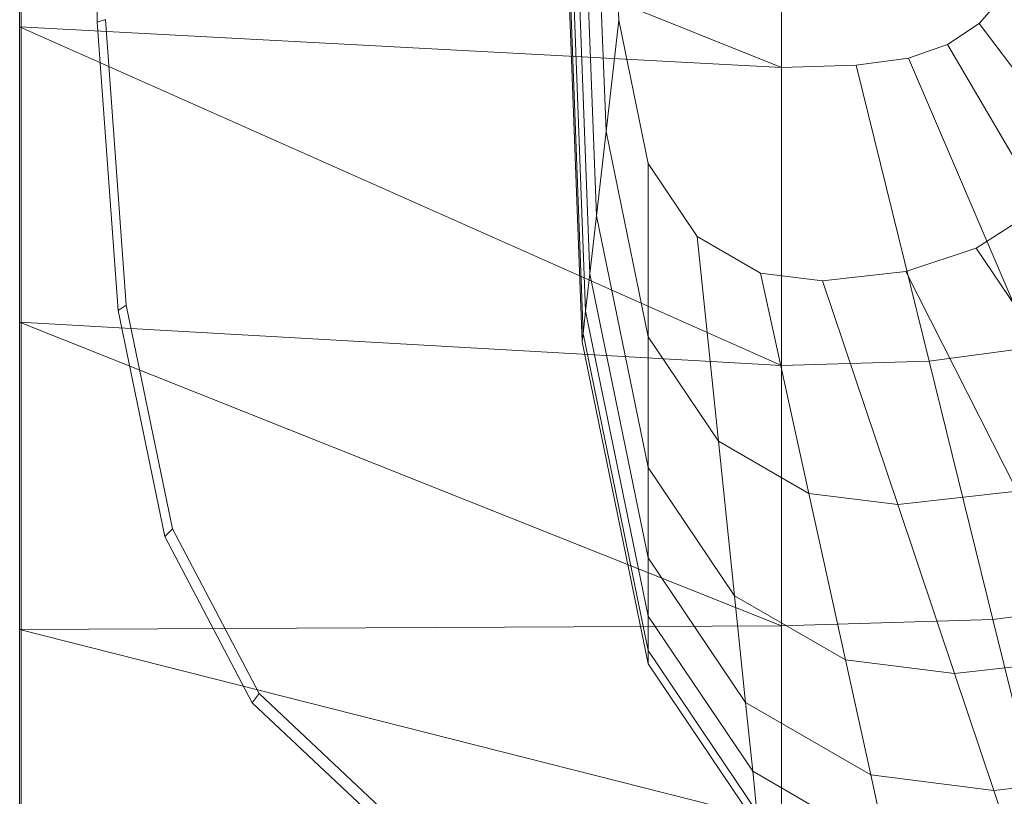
# Model space of a CAD drawing. Header units: metres. Extents: x 397.7 to 427.5, y 12.7 to 28.4.
# Tile 26 of 59: x 404.467 to 404.6, y 27.151 to 27.256. Entities that reach past the tile are written whole.
import ezdxf

# ---------------------------------------------------------------- set-up
doc = ezdxf.new("R2010")
doc.units = ezdxf.units.M
for name, color, linetype, lineweight in [('02_MOBILIARIO', 7, 'Continuous', 18), ('A-DETL-____-MBND', 7, 'Continuous', 18), ('A-GENM-____-OTLN', 7, 'Continuous', 18)]:
    doc.layers.add(name, color=color, linetype=linetype, lineweight=lineweight)

# ---------------------------------------------------------------- blocks, each defined once
blk = doc.blocks.new('Family - LONDR55-XX_ZZ-ARQ-CAA-M3D-Londres55-152769-05_ENLLUMENAT_P2')
at = {"layer": 'A-GENM-____-OTLN', "color": 253, "true_color": 0xaaaaaa}
for p, q in [((0, 0), (0.6, 0)), ((0.6, 0), (0, 0))]:
    blk.add_line(p, q, dxfattribs=at)
blk = doc.blocks.new('Family - Mirall P2-152770-05_ENLLUMENAT_P2')
blk.add_blockref('Family - LONDR55-XX_ZZ-ARQ-CAA-M3D-Londres55-152769-05_ENLLUMENAT_P2', (0, 0))
blk = doc.blocks.new('Family - Rentamans P2-153289-05_ENLLUMENAT_P2')
at = {"layer": 'A-DETL-____-MBND', "color": 253, "true_color": 0xaaaaaa}
for p, q in [((0, 0.36146), (0, 0.00406)), ((0, 0.18276), (0, 0.14702)), ((0, 0.18276), (0.10273, 0.14157)), ((0.01046, 0.14766), (0.00965, 0.18276)), ((0.07584, 0.10456), (0.07287, 0.18276)), ((0.07598, 0.10571), (0.07304, 0.18276)), ((0.07689, 0.11374), (0.07426, 0.18276)), ((0.07778, 0.12158), (0.07545, 0.18276)), ((0.07907, 0.13292), (0.07717, 0.18276)), ((0.08078, 0.14793), (0.07945, 0.18276)), ((0.10273, 0.18276), (0.10273, 0.14157)), ((0.07631, 0.10869), (0.074, 0.1695)), ((0.13282, 0.15143), (0.12937, 0.14751)), ((0.01159, 0.14801), (0.01046, 0.14766)), ((0.01327, 0.10879), (0.01046, 0.14766)), ((0.01437, 0.10952), (0.01159, 0.14801)), ((0.08078, 0.14793), (0.07907, 0.13292)), ((0.08473, 0.12861), (0.08078, 0.14793)), ((0.12937, 0.14751), (0.12509, 0.14464)), ((0.15537, 0.1131), (0.12937, 0.14751)), ((0, 0.14702), (0, 0.10722)), ((0.10273, 0.14157), (0, 0.14702)), ((0, 0.14702), (0.10273, 0.10137)), ((0.12509, 0.14464), (0.11983, 0.14281)), ((0.14692, 0.10743), (0.12509, 0.14464)), ((0.11983, 0.14281), (0.11281, 0.14187)), ((0.11983, 0.14281), (0.13653, 0.10383)), ((0.10273, 0.14157), (0.11281, 0.14187)), ((0.10273, 0.14157), (0.10273, 0.10137)), ((0.11281, 0.14187), (0.12264, 0.10196)), ((0.07907, 0.13292), (0.07778, 0.12158)), ((0.08473, 0.10527), (0.07907, 0.13292)), ((0.09137, 0.11877), (0.08473, 0.12861)), ((0.08473, 0.12861), (0.08473, 0.10527)), ((0.07778, 0.12158), (0.07689, 0.11374)), ((0.08473, 0.08764), (0.07778, 0.12158)), ((0.13667, 0.12213), (0.12897, 0.11719)), ((0.09989, 0.11385), (0.09137, 0.11877)), ((0.09137, 0.11877), (0.09423, 0.09119)), ((0.12897, 0.11719), (0.1195, 0.11406)), ((0.12897, 0.11719), (0.14804, 0.08893)), ((0.07689, 0.11374), (0.07631, 0.10869)), ((0.08473, 0.07545), (0.07689, 0.11374)), ((0.10826, 0.11279), (0.09989, 0.11385)), ((0.09989, 0.11385), (0.10642, 0.08414)), ((0.1195, 0.11406), (0.10826, 0.11279)), ((0.1195, 0.11406), (0.13449, 0.08444)), ((0.10826, 0.11279), (0.1184, 0.08263)), ((0.01437, 0.10952), (0.01327, 0.10879)), ((0.02062, 0.07939), (0.01437, 0.10952)), ((0.01958, 0.07835), (0.01327, 0.10879)), ((0.07631, 0.10869), (0.07598, 0.1057)), ((0.08473, 0.0676), (0.07631, 0.10869)), ((0, 0.10722), (0, 0.06579)), ((0.10273, 0.10137), (0, 0.10722)), ((0, 0.10722), (0.10273, 0.06628)), ((0.07598, 0.10571), (0.07584, 0.10456)), ((0.08473, 0.06296), (0.07598, 0.1057)), ((0.09423, 0.09119), (0.08473, 0.10527)), ((0.08473, 0.10527), (0.08473, 0.08764)), ((0.08473, 0.06117), (0.07584, 0.10456)), ((0.13653, 0.10383), (0.12264, 0.10196)), ((0.12264, 0.10196), (0.10273, 0.10137)), ((0.10273, 0.10137), (0.10273, 0.06628)), ((0.12264, 0.10196), (0.13123, 0.06713)), ((0.10642, 0.08414), (0.09423, 0.09119)), ((0.09423, 0.09119), (0.09638, 0.07036)), ((0.09638, 0.07036), (0.08473, 0.08764)), ((0.08473, 0.08764), (0.08473, 0.07545)), ((0.1184, 0.08263), (0.10642, 0.08414)), ((0.10642, 0.08414), (0.11135, 0.0617)), ((0.13449, 0.08444), (0.1184, 0.08263)), ((0.1184, 0.08263), (0.12606, 0.05985)), ((0.02062, 0.07939), (0.01958, 0.07835)), ((0.03136, 0.05592), (0.01958, 0.07835)), ((0.03228, 0.05718), (0.02062, 0.07939)), ((0.09788, 0.05596), (0.08473, 0.07545)), ((0.08473, 0.07545), (0.08473, 0.0676)), ((0.11135, 0.0617), (0.09638, 0.07036)), ((0.09638, 0.07036), (0.09788, 0.05596)), ((0.1511, 0.06981), (0.13123, 0.06713)), ((0.08473, 0.06296), (0.08473, 0.0676)), ((0.09884, 0.04668), (0.08473, 0.0676)), ((0.13123, 0.06713), (0.10273, 0.06628)), ((0.13123, 0.06713), (0.13772, 0.04082)), ((0.10273, 0.06628), (0, 0.06579)), ((0, 0.06579), (0, 0.03818)), ((0, 0.06579), (0.10273, 0.03978)), ((0.10273, 0.06628), (0.10273, 0.03978)), ((0.08473, 0.06117), (0.08473, 0.06296)), ((0.09941, 0.0412), (0.08473, 0.06296)), ((0.09963, 0.03908), (0.08473, 0.06117)), ((0.12606, 0.05985), (0.11135, 0.0617)), ((0.11135, 0.0617), (0.11476, 0.0462)), ((0.14581, 0.06207), (0.12606, 0.05985)), ((0.12606, 0.05985), (0.13135, 0.04411)), ((0.03228, 0.05718), (0.03136, 0.05592)), ((0.05051, 0.04004), (0.03228, 0.05718)), ((0.04977, 0.03861), (0.03136, 0.05592)), ((0.11476, 0.0462), (0.09788, 0.05596)), ((0.09788, 0.05596), (0.09884, 0.04668)), ((0.11696, 0.0362), (0.09884, 0.04668)), ((0.09884, 0.04668), (0.09941, 0.0412)), ((0.15363, 0.04662), (0.13135, 0.04411)), ((0.13135, 0.04411), (0.11476, 0.0462)), ((0.11476, 0.0462), (0.11696, 0.0362)), ((0.13135, 0.04411), (0.13476, 0.03396))]:
    blk.add_line(p, q, dxfattribs=at)
blk = doc.blocks.new('LONDR55-XX_ZZ-ARQ-CAA-M3D-Londres55_ifc-1-05_ENLLUMENAT_P2')
at = {"layer": '02_MOBILIARIO', "color": 253, "lineweight": 18, "true_color": 0xaaaaaa}
blk.add_blockref('Family - Rentamans P2-153289-05_ENLLUMENAT_P2', (404.46677, 27.10751), dxfattribs=at)
at = {"layer": 'A-GENM-____-OTLN', "color": 253, "lineweight": 18, "true_color": 0xaaaaaa, "rotation": 90}
blk.add_blockref('Family - Mirall P2-152770-05_ENLLUMENAT_P2', (404.46698, 26.99052), dxfattribs=at)

msp = doc.modelspace()

# ---------------------------------------------------------------- block references
at = {"lineweight": 5}
msp.add_blockref('LONDR55-XX_ZZ-ARQ-CAA-M3D-Londres55_ifc-1-05_ENLLUMENAT_P2', (0, 0), dxfattribs=at)

doc.saveas('drawing.dxf')
